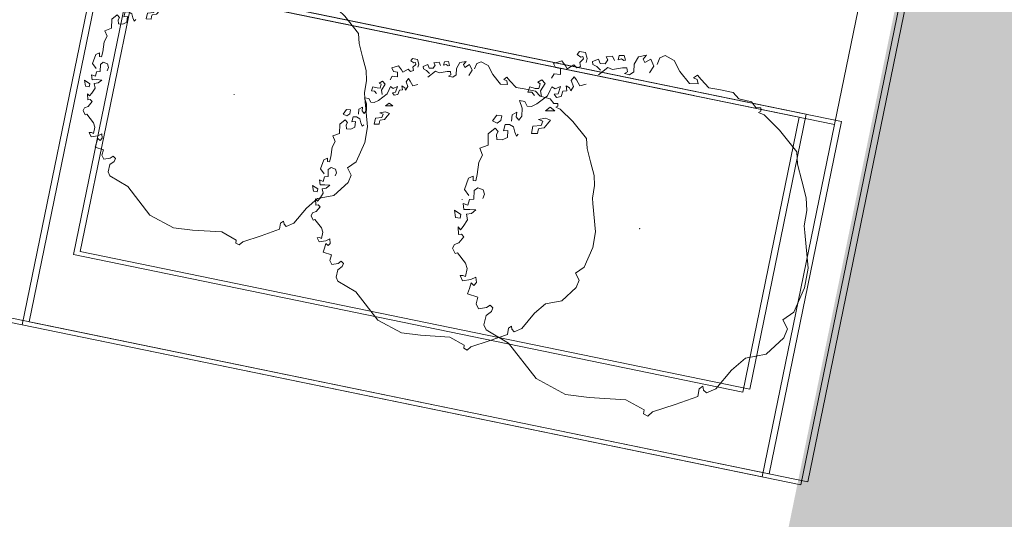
# Model space of a CAD drawing. Header units: metres. Extents: x -94 to 293, y -795 to -637.
# Tile 15 of 48: x 33.257 to 34.626, y -706.427 to -705.733. Entities that reach past the tile are written whole.
import ezdxf
from ezdxf.xclip import XClip

# ---------------------------------------------------------------- set-up
doc = ezdxf.new("R2010")
doc.units = ezdxf.units.M
doc.header["$MEASUREMENT"] = 0
doc.header["$XCLIPFRAME"] = 0
doc.linetypes.add('Przerywana długa', pattern=[1.3, 1, -0.3])
for name, color, linetype, lineweight in [('0_Nr_pióra__92', 7, 'Continuous', 13), ('Mapa Poniatowa - do zatwierdzenia (3)_39_0_Nr_pióra__1', 7, 'Continuous', 13), ('PZT - ogródek_Nr_pióra__101', 7, 'Continuous', 5), ('PZT - ogródek_Nr_pióra__161', 7, 'Continuous', 5), ('PZT_Nr_pióra__1', 7, 'Continuous', 13)]:
    doc.layers.add(name, color=color, linetype=linetype, lineweight=lineweight)
doc.layers.add('PZT - ogródek', color=7, linetype='Continuous')
doc.layers.add('PZT MDCP', color=7, linetype='Continuous')
picture_1 = doc.add_image_def('image1.tif', size_in_pixel=(3509, 6496))

# ---------------------------------------------------------------- blocks, each defined once
blk = doc.blocks.new('Rysunek_1_39', base_point=(43.8985, -710.766))
at = {"layer": 'Mapa Poniatowa - do zatwierdzenia (3)_39_0_Nr_pióra__1'}
image = blk.add_image(picture_1, insert=(-93.5966, -636.5063), size_in_units=(148.5194, 274.9903), rotation=-90, dxfattribs=at)
image.set_boundary_path([(-0.5, -0.5), (3508.5, 6495.5)])
blk = doc.blocks.new('Dach_1', base_point=(32.7866, -701.2606))
at = {"layer": '0_Nr_pióra__92', "linetype": 'Przerywana długa', "flags": 128}
for points in [[(34.3901, -705.8786), (35.2354, -701.7636)], [(31.9413, -705.3756), (34.3901, -705.8786)]]:
    blk.add_lwpolyline(points, dxfattribs=at)
blk = doc.blocks.new('Drzewo rzut 19_2')
at = {"layer": 'PZT - ogródek_Nr_pióra__101', "linetype": 'Continuous'}
for p, q in [((-0.0301, 0.1891), (0.0085, 0.1989)), ((0.0085, 0.1989), (0.0305, 0.1987)), ((0.0305, 0.1987), (0.0593, 0.1915)), ((-0.0864, 0.1765), (-0.0684, 0.1843)), ((-0.0684, 0.1843), (-0.0547, 0.1873)), ((-0.0547, 0.1873), (-0.0373, 0.1873)), ((-0.0373, 0.1873), (-0.0301, 0.1891)), ((0.0593, 0.1915), (0.0695, 0.1807)), ((0.0695, 0.1807), (0.0784, 0.1873)), ((0.0784, 0.1873), (0.0892, 0.1849)), ((0.0892, 0.1849), (0.1104, 0.1684)), ((-0.138, 0.1429), (-0.1174, 0.1656)), ((-0.1174, 0.1656), (-0.1038, 0.1687)), ((-0.1038, 0.1687), (-0.0864, 0.1765)), ((0.1104, 0.1684), (0.1182, 0.1465)), ((-0.1518, 0.1231), (-0.138, 0.1429)), ((0.1182, 0.1465), (0.1339, 0.1334)), ((0.1339, 0.1334), (0.1575, 0.1195)), ((-0.1638, 0.1069), (-0.1584, 0.1129)), ((-0.159, 0.1183), (-0.1554, 0.1189)), ((-0.1584, 0.1129), (-0.159, 0.1183)), ((-0.1554, 0.1189), (-0.1536, 0.1165)), ((-0.1536, 0.1165), (-0.1518, 0.1231)), ((0.1575, 0.1195), (0.1636, 0.1099)), ((0.1636, 0.1099), (0.1608, 0.1063)), ((-0.165, 0.0925), (-0.1638, 0.1069)), ((0.1608, 0.1063), (0.1567, 0.1049)), ((0.1567, 0.1049), (0.1601, 0.1011)), ((0.1601, 0.1011), (0.1689, 0.1011)), ((0.1689, 0.1011), (0.182, 0.0776)), ((-0.1716, 0.0692), (-0.171, 0.0853)), ((-0.171, 0.0853), (-0.165, 0.0925)), ((-0.1716, 0.0578), (-0.1716, 0.0692)), ((0.182, 0.0776), (0.1942, 0.054)), ((-0.1794, 0.0476), (-0.1716, 0.0578)), ((-0.1836, 0.0428), (-0.1794, 0.0476)), ((-0.18, 0.0392), (-0.1836, 0.0428)), ((-0.1788, 0.0434), (-0.18, 0.0392)), ((-0.174, 0.0452), (-0.1788, 0.0434)), ((-0.1728, 0.0356), (-0.174, 0.0452)), ((0.1933, 0.0444), (0.1855, 0.0226)), ((0.1977, 0.0444), (0.1933, 0.0444)), ((0.1942, 0.054), (0.1994, 0.0496)), ((0.1994, 0.0496), (0.1977, 0.0444)), ((-0.1842, 0.023), (-0.1728, 0.0356)), ((-0.1992, 0.0038), (-0.1956, 0.0146)), ((-0.1956, 0.0146), (-0.1842, 0.023)), ((0.1855, 0.0226), (0.1895, -0.0178)), ((-0.1956, -0.0016), (-0.1992, 0.0038)), ((-0.1878, -0.0034), (-0.1956, -0.0016)), ((-0.1926, -0.0112), (-0.1854, -0.0064)), ((-0.1878, -0.0172), (-0.1926, -0.0112)), ((-0.1854, -0.0064), (-0.1776, -0.01)), ((-0.1932, -0.025), (-0.1962, -0.0166)), ((-0.1962, -0.0166), (-0.1914, -0.0196)), ((-0.1842, -0.0286), (-0.1932, -0.025)), ((-0.1914, -0.0196), (-0.1878, -0.0172)), ((0.1895, -0.0178), (0.1907, -0.0446)), ((-0.1871, -0.0386), (-0.192, -0.0411)), ((-0.1876, -0.0435), (-0.1861, -0.0406)), ((-0.1861, -0.0406), (-0.1871, -0.0386)), ((-0.1758, -0.0274), (-0.1842, -0.0286)), ((-0.1788, -0.0358), (-0.1746, -0.0346)), ((-0.1782, -0.0406), (-0.1788, -0.0358)), ((-0.1746, -0.0514), (-0.1782, -0.0406)), ((-0.1716, -0.0316), (-0.1758, -0.0274)), ((-0.1746, -0.0346), (-0.1722, -0.0376)), ((-0.1722, -0.0376), (-0.1716, -0.0316)), ((-0.192, -0.0411), (-0.191, -0.0464)), ((-0.191, -0.0464), (-0.1861, -0.0469)), ((-0.1847, -0.0508), (-0.1891, -0.0538)), ((-0.1891, -0.0538), (-0.1871, -0.0606)), ((-0.1861, -0.0469), (-0.1876, -0.0435)), ((-0.1758, -0.0568), (-0.1746, -0.0514)), ((0.1907, -0.0446), (0.1785, -0.0796)), ((-0.1871, -0.0606), (-0.1842, -0.0582)), ((-0.1842, -0.0582), (-0.1793, -0.0606)), ((-0.1788, -0.066), (-0.1832, -0.0684)), ((-0.1832, -0.0684), (-0.1798, -0.0747)), ((-0.1793, -0.0606), (-0.1788, -0.066)), ((-0.1662, -0.0658), (-0.1758, -0.0568)), ((-0.1749, -0.0689), (-0.1715, -0.0645)), ((-0.1817, -0.0811), (-0.1881, -0.084)), ((-0.1774, -0.0816), (-0.1817, -0.0811)), ((-0.1798, -0.0747), (-0.1764, -0.0738)), ((-0.1764, -0.0738), (-0.1749, -0.0689)), ((-0.1506, -0.0843), (-0.1536, -0.0777)), ((0.1785, -0.0796), (0.1444, -0.1162)), ((-0.1881, -0.084), (-0.1881, -0.0908)), ((-0.1881, -0.0908), (-0.1847, -0.0928)), ((-0.1847, -0.0928), (-0.1823, -0.0882)), ((-0.1833, -0.0862), (-0.1808, -0.085)), ((-0.1823, -0.0882), (-0.1833, -0.0862)), ((-0.1808, -0.085), (-0.1764, -0.0884)), ((-0.1764, -0.0884), (-0.172, -0.0869)), ((-0.17, -0.0908), (-0.1725, -0.0947)), ((-0.1725, -0.0947), (-0.1671, -0.1011)), ((-0.172, -0.0869), (-0.17, -0.0908)), ((-0.1596, -0.0921), (-0.1566, -0.0891)), ((-0.1548, -0.0945), (-0.1596, -0.0921)), ((-0.1566, -0.0891), (-0.1506, -0.0843)), ((-0.1488, -0.0909), (-0.1548, -0.0945)), ((-0.1434, -0.0933), (-0.1488, -0.0909)), ((-0.1482, -0.0993), (-0.1464, -0.0951)), ((-0.1464, -0.0951), (-0.1434, -0.0933)), ((-0.17, -0.1035), (-0.1749, -0.1084)), ((-0.1749, -0.1084), (-0.1705, -0.1172)), ((-0.1671, -0.1011), (-0.17, -0.1035)), ((-0.1662, -0.1142), (-0.1661, -0.1084)), ((-0.1661, -0.1084), (-0.1598, -0.1074)), ((-0.1598, -0.1074), (-0.1593, -0.1147)), ((-0.1428, -0.0975), (-0.1482, -0.0993)), ((-0.1428, -0.1107), (-0.1464, -0.1053)), ((-0.1464, -0.1053), (-0.138, -0.1065)), ((-0.1416, -0.1017), (-0.1428, -0.0975)), ((-0.1356, -0.1029), (-0.1416, -0.1017)), ((-0.138, -0.1065), (-0.1368, -0.1107)), ((-0.1368, -0.1107), (-0.1338, -0.1077)), ((-0.1338, -0.1077), (-0.1356, -0.1029)), ((-0.1188, -0.1071), (-0.1218, -0.1131)), ((-0.117, -0.1173), (-0.1188, -0.1071)), ((-0.1705, -0.1172), (-0.1662, -0.1142)), ((-0.1593, -0.1147), (-0.1539, -0.1167)), ((-0.147, -0.1227), (-0.1506, -0.1269)), ((-0.138, -0.1263), (-0.147, -0.1227)), ((-0.1446, -0.1149), (-0.1428, -0.1107)), ((-0.1404, -0.1161), (-0.1446, -0.1149)), ((-0.1338, -0.1179), (-0.1404, -0.1161)), ((-0.123, -0.1281), (-0.1338, -0.1179)), ((-0.1218, -0.1131), (-0.117, -0.1173)), ((-0.1076, -0.1103), (-0.1091, -0.1162)), ((-0.1091, -0.1162), (-0.1061, -0.1235)), ((-0.1032, -0.1128), (-0.1076, -0.1103)), ((-0.1061, -0.1235), (-0.1052, -0.1186)), ((-0.1052, -0.1186), (-0.1003, -0.1196)), ((-0.0983, -0.1157), (-0.1032, -0.1128)), ((-0.1003, -0.1196), (-0.0978, -0.1284)), ((-0.0964, -0.1216), (-0.0983, -0.1157)), ((-0.0944, -0.122), (-0.0964, -0.1216)), ((-0.0905, -0.122), (-0.0944, -0.122)), ((-0.0896, -0.1289), (-0.0905, -0.122)), ((0.1444, -0.1162), (0.1339, -0.1433)), ((-0.1506, -0.1269), (-0.147, -0.1311)), ((-0.147, -0.1311), (-0.1458, -0.1281)), ((-0.1458, -0.1281), (-0.1404, -0.1287)), ((-0.1404, -0.1287), (-0.1398, -0.1329)), ((-0.1398, -0.1329), (-0.1404, -0.1389)), ((-0.132, -0.1245), (-0.138, -0.1263)), ((-0.135, -0.1359), (-0.132, -0.1323)), ((-0.1344, -0.1401), (-0.135, -0.1359)), ((-0.1194, -0.1335), (-0.123, -0.1281)), ((-0.1188, -0.1383), (-0.1194, -0.1335)), ((-0.0978, -0.1284), (-0.0896, -0.1289)), ((-0.1404, -0.1389), (-0.1344, -0.1401)), ((-0.1236, -0.1419), (-0.1188, -0.1383)), ((-0.1236, -0.1479), (-0.1236, -0.1419)), ((-0.1158, -0.1437), (-0.1236, -0.1479)), ((-0.1068, -0.1425), (-0.1158, -0.1437)), ((-0.1068, -0.1533), (-0.1104, -0.1485)), ((-0.1104, -0.1485), (-0.105, -0.1485)), ((-0.102, -0.1449), (-0.1068, -0.1425)), ((-0.105, -0.1485), (-0.102, -0.1449)), ((-0.0954, -0.1545), (-0.0936, -0.1497)), ((-0.0936, -0.1497), (-0.0882, -0.1473)), ((-0.0882, -0.1473), (-0.084, -0.1449)), ((-0.084, -0.1449), (-0.0864, -0.1431)), ((0.1086, -0.1398), (0.106, -0.1433)), ((0.106, -0.1433), (0.1095, -0.1468)), ((0.113, -0.1407), (0.1086, -0.1398)), ((0.1095, -0.1468), (0.1123, -0.1552)), ((0.1182, -0.1459), (0.113, -0.1407)), ((0.1287, -0.1468), (0.1182, -0.1459)), ((0.1339, -0.1433), (0.1287, -0.1468)), ((-0.0996, -0.1527), (-0.1068, -0.1533)), ((-0.0948, -0.1593), (-0.0954, -0.1545)), ((-0.0876, -0.1599), (-0.0948, -0.1593)), ((-0.081, -0.1545), (-0.0888, -0.1551)), ((-0.0888, -0.1551), (-0.0876, -0.1599)), ((-0.0774, -0.1599), (-0.081, -0.1545)), ((-0.0768, -0.1659), (-0.0774, -0.1599)), ((0.0838, -0.1623), (0.0778, -0.1641)), ((0.0778, -0.1641), (0.0814, -0.1689)), ((0.0874, -0.1647), (0.0838, -0.1623)), ((0.0994, -0.1581), (0.0976, -0.1701)), ((0.1073, -0.1589), (0.0994, -0.1581)), ((0.1123, -0.1552), (0.1073, -0.1589)), ((-0.0984, -0.1647), (-0.1038, -0.1647)), ((-0.1038, -0.1647), (-0.1034, -0.17)), ((-0.1034, -0.17), (-0.0964, -0.1737)), ((-0.0948, -0.1683), (-0.0984, -0.1647)), ((-0.0964, -0.1737), (-0.0948, -0.1683)), ((-0.0888, -0.1695), (-0.0858, -0.1659)), ((-0.0816, -0.1761), (-0.0888, -0.1695)), ((-0.0858, -0.1659), (-0.0822, -0.1671)), ((-0.0822, -0.1671), (-0.0768, -0.1659)), ((-0.069, -0.1743), (-0.0816, -0.1761)), ((-0.0642, -0.1827), (-0.069, -0.1743)), ((-0.0205, -0.1779), (-0.0193, -0.1719)), ((-0.0169, -0.1815), (-0.0205, -0.1779)), ((-0.0193, -0.1719), (-0.0145, -0.1695)), ((-0.0145, -0.1695), (-0.0097, -0.1707)), ((0.0089, -0.1803), (0.0041, -0.1761)), ((0.0041, -0.1761), (0.0047, -0.1827)), ((0.0647, -0.1779), (0.0545, -0.1887)), ((0.0701, -0.1749), (0.0647, -0.1779)), ((0.0793, -0.1754), (0.0701, -0.1749)), ((0.0784, -0.1785), (0.0793, -0.1754)), ((0.0844, -0.1779), (0.079, -0.1815)), ((0.0814, -0.1689), (0.0844, -0.1779)), ((0.085, -0.1683), (0.0874, -0.1647)), ((0.0915, -0.169), (0.085, -0.1683)), ((0.0976, -0.1701), (0.0915, -0.169)), ((-0.0571, -0.1785), (-0.0642, -0.1827)), ((-0.0487, -0.1815), (-0.0571, -0.1785)), ((-0.0349, -0.1809), (-0.0487, -0.1815)), ((-0.0277, -0.1815), (-0.0349, -0.1809)), ((-0.0325, -0.1851), (-0.0277, -0.1845)), ((-0.0295, -0.1899), (-0.0325, -0.1851)), ((-0.0163, -0.1923), (-0.0295, -0.1899)), ((-0.0277, -0.1845), (-0.0277, -0.1815)), ((-0.0073, -0.1803), (-0.0169, -0.1815)), ((-0.0103, -0.1863), (-0.0163, -0.1923)), ((-0.0061, -0.1851), (-0.0073, -0.1803)), ((0.0005, -0.1857), (-0.0061, -0.1851)), ((-0.0007, -0.1911), (0.0005, -0.1857)), ((0.0059, -0.1893), (-0.0007, -0.1911)), ((0.0047, -0.1827), (0.0059, -0.1893)), ((0.0107, -0.1857), (0.0089, -0.1803)), ((0.0167, -0.1833), (0.0107, -0.1857)), ((0.0245, -0.1869), (0.0167, -0.1833)), ((0.0287, -0.1893), (0.0245, -0.1869)), ((0.0261, -0.1924), (0.0287, -0.1893)), ((0.0345, -0.1908), (0.0261, -0.1924)), ((0.0359, -0.1845), (0.0335, -0.1875)), ((0.0335, -0.1875), (0.0345, -0.1908)), ((0.0433, -0.1887), (0.0359, -0.1845)), ((0.0461, -0.1935), (0.0433, -0.1887)), ((0.0557, -0.1911), (0.0503, -0.1947)), ((0.0545, -0.1887), (0.0557, -0.1911)), ((0.079, -0.1815), (0.0784, -0.1785)), ((0.0119, -0.1917), (0.0083, -0.1995)), ((0.0083, -0.1995), (0.0161, -0.1971)), ((0.0161, -0.1917), (0.0119, -0.1917)), ((0.0161, -0.1971), (0.0161, -0.1917)), ((0.0503, -0.1947), (0.0461, -0.1935))]:
    blk.add_line(p, q, dxfattribs=at)
blk = doc.blocks.new('Drzewo rzut 19')
at = {"layer": 'PZT - ogródek_Nr_pióra__101', "linetype": 'Continuous'}
for p, q in [((-0.0376, 0.2363), (0.0106, 0.2487)), ((0.0106, 0.2487), (0.0381, 0.2483)), ((0.0381, 0.2483), (0.0741, 0.2393)), ((-0.0856, 0.2303), (-0.0683, 0.2341)), ((-0.0683, 0.2341), (-0.0466, 0.2341)), ((-0.0466, 0.2341), (-0.0376, 0.2363)), ((0.0741, 0.2393), (0.0868, 0.2258)), ((0.0868, 0.2258), (0.0981, 0.2341)), ((0.0981, 0.2341), (0.1116, 0.2311)), ((-0.1298, 0.2109), (-0.108, 0.2206)), ((-0.108, 0.2206), (-0.0856, 0.2303)), ((0.1116, 0.2311), (0.138, 0.2105)), ((-0.1725, 0.1786), (-0.1467, 0.2071)), ((-0.1467, 0.2071), (-0.1298, 0.2109)), ((0.138, 0.2105), (0.1478, 0.1832)), ((-0.1897, 0.1539), (-0.1725, 0.1786)), ((0.1478, 0.1832), (0.1674, 0.1668)), ((0.1674, 0.1668), (0.1969, 0.1493)), ((-0.192, 0.1456), (-0.1897, 0.1539)), ((-0.2047, 0.1337), (-0.198, 0.1412)), ((-0.1987, 0.1479), (-0.1942, 0.1486)), ((-0.198, 0.1412), (-0.1987, 0.1479)), ((-0.1942, 0.1486), (-0.192, 0.1456)), ((0.1969, 0.1493), (0.2045, 0.1373)), ((0.2045, 0.1373), (0.2011, 0.1328)), ((-0.2062, 0.1157), (-0.2047, 0.1337)), ((0.2011, 0.1328), (0.1959, 0.1311)), ((0.1959, 0.1311), (0.2002, 0.1264)), ((0.2002, 0.1264), (0.2111, 0.1264)), ((0.2111, 0.1264), (0.2275, 0.097)), ((-0.2137, 0.1067), (-0.2062, 0.1157)), ((-0.2145, 0.0864), (-0.2137, 0.1067)), ((0.2275, 0.097), (0.2427, 0.0675)), ((-0.2145, 0.0722), (-0.2145, 0.0864)), ((-0.2242, 0.0595), (-0.2145, 0.0722)), ((-0.2295, 0.0535), (-0.2242, 0.0595)), ((-0.2175, 0.0565), (-0.2235, 0.0542)), ((-0.216, 0.0445), (-0.2175, 0.0565)), ((0.2416, 0.0555), (0.2318, 0.0282)), ((0.2471, 0.0555), (0.2416, 0.0555)), ((0.2427, 0.0675), (0.2493, 0.062)), ((0.2493, 0.062), (0.2471, 0.0555)), ((-0.2302, 0.0287), (-0.216, 0.0445)), ((-0.225, 0.049), (-0.2295, 0.0535)), ((-0.2235, 0.0542), (-0.225, 0.049)), ((-0.2444, 0.0182), (-0.2302, 0.0287)), ((0.2318, 0.0282), (0.2369, -0.0223)), ((-0.2489, 0.0048), (-0.2444, 0.0182)), ((-0.2444, -0.002), (-0.2489, 0.0048)), ((-0.2347, -0.0042), (-0.2444, -0.002)), ((-0.2407, -0.014), (-0.2317, -0.008)), ((-0.2317, -0.008), (-0.222, -0.0125)), ((-0.2414, -0.0312), (-0.2452, -0.0207)), ((-0.2452, -0.0207), (-0.2392, -0.0245)), ((-0.2347, -0.0215), (-0.2407, -0.014)), ((-0.2392, -0.0245), (-0.2347, -0.0215)), ((0.2369, -0.0223), (0.2384, -0.0558)), ((-0.2302, -0.0357), (-0.2414, -0.0312)), ((-0.2197, -0.0342), (-0.2302, -0.0357)), ((-0.2145, -0.0395), (-0.2197, -0.0342)), ((-0.2152, -0.047), (-0.2145, -0.0395)), ((-0.2339, -0.0483), (-0.24, -0.0513)), ((-0.24, -0.0513), (-0.2388, -0.0581)), ((-0.2345, -0.0544), (-0.2327, -0.0507)), ((-0.2327, -0.0587), (-0.2345, -0.0544)), ((-0.2327, -0.0507), (-0.2339, -0.0483)), ((-0.2235, -0.0447), (-0.2182, -0.0432)), ((-0.2227, -0.0507), (-0.2235, -0.0447)), ((-0.2182, -0.0642), (-0.2227, -0.0507)), ((-0.2182, -0.0432), (-0.2152, -0.047)), ((-0.2388, -0.0581), (-0.2327, -0.0587)), ((-0.2308, -0.0635), (-0.2363, -0.0672)), ((-0.2363, -0.0672), (-0.2339, -0.0757)), ((-0.2197, -0.0709), (-0.2182, -0.0642)), ((0.2384, -0.0558), (0.2231, -0.0995)), ((-0.2339, -0.0757), (-0.2302, -0.0727)), ((-0.2302, -0.0727), (-0.2241, -0.0757)), ((-0.2241, -0.0757), (-0.2235, -0.0824)), ((-0.2077, -0.0822), (-0.2197, -0.0709)), ((-0.2186, -0.0861), (-0.2144, -0.0806)), ((-0.2235, -0.0824), (-0.229, -0.0855)), ((-0.229, -0.0855), (-0.2247, -0.0934)), ((-0.2247, -0.0934), (-0.2205, -0.0922)), ((-0.2205, -0.0922), (-0.2186, -0.0861)), ((-0.2272, -0.1013), (-0.2351, -0.105)), ((-0.2351, -0.105), (-0.2351, -0.1135)), ((-0.2291, -0.1078), (-0.226, -0.1062)), ((-0.2279, -0.1102), (-0.2291, -0.1078)), ((-0.2217, -0.102), (-0.2272, -0.1013)), ((-0.226, -0.1062), (-0.2205, -0.1105)), ((-0.2205, -0.1105), (-0.215, -0.1087)), ((-0.215, -0.1087), (-0.2125, -0.1135)), ((-0.1957, -0.1114), (-0.1882, -0.1054)), ((-0.1882, -0.1054), (-0.192, -0.0972)), ((0.2231, -0.0995), (0.1805, -0.1453)), ((-0.2351, -0.1135), (-0.2308, -0.116)), ((-0.2308, -0.116), (-0.2279, -0.1102)), ((-0.2125, -0.1135), (-0.2156, -0.1184)), ((-0.2156, -0.1184), (-0.2089, -0.1263)), ((-0.1995, -0.1152), (-0.1957, -0.1114)), ((-0.1935, -0.1182), (-0.1995, -0.1152)), ((-0.186, -0.1137), (-0.1935, -0.1182)), ((-0.1792, -0.1167), (-0.186, -0.1137)), ((-0.1852, -0.1242), (-0.183, -0.1189)), ((-0.1785, -0.1219), (-0.1852, -0.1242)), ((-0.183, -0.1189), (-0.1792, -0.1167)), ((-0.177, -0.1272), (-0.1785, -0.1219)), ((-0.2125, -0.1294), (-0.2186, -0.1355)), ((-0.2186, -0.1355), (-0.2132, -0.1465)), ((-0.2089, -0.1263), (-0.2125, -0.1294)), ((-0.2078, -0.1427), (-0.2077, -0.1355)), ((-0.2077, -0.1355), (-0.1997, -0.1343)), ((-0.1997, -0.1343), (-0.1991, -0.1434)), ((-0.1785, -0.1384), (-0.183, -0.1317)), ((-0.183, -0.1317), (-0.1725, -0.1332)), ((-0.1695, -0.1287), (-0.177, -0.1272)), ((-0.1725, -0.1332), (-0.171, -0.1384)), ((-0.171, -0.1384), (-0.1672, -0.1347)), ((-0.1672, -0.1347), (-0.1695, -0.1287)), ((-0.1485, -0.1339), (-0.1523, -0.1414)), ((-0.1463, -0.1466), (-0.1485, -0.1339)), ((-0.2132, -0.1465), (-0.2078, -0.1427)), ((-0.1991, -0.1434), (-0.1924, -0.1459)), ((-0.1807, -0.1436), (-0.1785, -0.1384)), ((-0.1755, -0.1451), (-0.1807, -0.1436)), ((-0.1672, -0.1474), (-0.1755, -0.1451)), ((-0.1538, -0.1601), (-0.1672, -0.1474)), ((-0.1523, -0.1414), (-0.1463, -0.1466)), ((-0.1345, -0.1379), (-0.1363, -0.1452)), ((-0.1363, -0.1452), (-0.1327, -0.1544)), ((-0.129, -0.141), (-0.1345, -0.1379)), ((-0.1327, -0.1544), (-0.1315, -0.1483)), ((-0.1315, -0.1483), (-0.1254, -0.1495)), ((-0.1229, -0.1446), (-0.129, -0.141)), ((-0.1254, -0.1495), (-0.1223, -0.1605)), ((-0.1205, -0.152), (-0.1229, -0.1446)), ((0.1805, -0.1453), (0.1674, -0.1791)), ((-0.1837, -0.1534), (-0.1882, -0.1586)), ((-0.1882, -0.1586), (-0.1837, -0.1639)), ((-0.1725, -0.1579), (-0.1837, -0.1534)), ((-0.1837, -0.1639), (-0.1822, -0.1601)), ((-0.1822, -0.1601), (-0.1755, -0.1609)), ((-0.1755, -0.1609), (-0.1747, -0.1661)), ((-0.165, -0.1556), (-0.1725, -0.1579)), ((-0.1493, -0.1669), (-0.1538, -0.1601)), ((-0.1223, -0.1605), (-0.1119, -0.1611)), ((-0.118, -0.1526), (-0.1205, -0.152)), ((-0.1132, -0.1526), (-0.118, -0.1526)), ((-0.1119, -0.1611), (-0.1132, -0.1526)), ((-0.1747, -0.1661), (-0.1755, -0.1736)), ((-0.1755, -0.1736), (-0.168, -0.1751)), ((-0.1687, -0.1699), (-0.165, -0.1654)), ((-0.168, -0.1751), (-0.1687, -0.1699)), ((-0.1545, -0.1774), (-0.1485, -0.1729)), ((-0.1545, -0.1849), (-0.1545, -0.1774)), ((-0.1485, -0.1729), (-0.1493, -0.1669)), ((0.1358, -0.1747), (0.1325, -0.1791)), ((0.1412, -0.1758), (0.1358, -0.1747)), ((0.1478, -0.1824), (0.1412, -0.1758)), ((-0.1448, -0.1796), (-0.1545, -0.1849)), ((-0.1335, -0.1781), (-0.1448, -0.1796)), ((-0.1335, -0.1916), (-0.138, -0.1856)), ((-0.138, -0.1856), (-0.1313, -0.1856)), ((-0.1275, -0.1811), (-0.1335, -0.1781)), ((-0.1245, -0.1909), (-0.1335, -0.1916)), ((-0.1313, -0.1856), (-0.1275, -0.1811)), ((-0.1193, -0.1931), (-0.117, -0.1871)), ((-0.117, -0.1871), (-0.1103, -0.1841)), ((-0.1103, -0.1841), (-0.105, -0.1811)), ((-0.105, -0.1811), (-0.108, -0.1789)), ((0.1325, -0.1791), (0.1369, -0.1835)), ((0.1369, -0.1835), (0.1404, -0.194)), ((0.1609, -0.1835), (0.1478, -0.1824)), ((0.1674, -0.1791), (0.1609, -0.1835)), ((-0.1185, -0.1991), (-0.1193, -0.1931)), ((-0.1095, -0.1999), (-0.1185, -0.1991)), ((-0.1013, -0.1931), (-0.111, -0.1939)), ((-0.111, -0.1939), (-0.1095, -0.1999)), ((-0.0968, -0.1999), (-0.1013, -0.1931)), ((-0.0961, -0.2073), (-0.0968, -0.1999)), ((0.1048, -0.2029), (0.0973, -0.2051)), ((0.0973, -0.2051), (0.1018, -0.2111)), ((0.1093, -0.2058), (0.1048, -0.2029)), ((0.1243, -0.1976), (0.122, -0.2126)), ((0.1341, -0.1986), (0.1243, -0.1976)), ((0.1404, -0.194), (0.1341, -0.1986)), ((-0.123, -0.2058), (-0.1298, -0.2058)), ((-0.1298, -0.2058), (-0.1293, -0.2124)), ((-0.1293, -0.2124), (-0.1205, -0.2172)), ((-0.1185, -0.2103), (-0.123, -0.2058)), ((-0.1205, -0.2172), (-0.1185, -0.2103)), ((-0.111, -0.2118), (-0.1073, -0.2073)), ((-0.102, -0.2201), (-0.111, -0.2118)), ((-0.1073, -0.2073), (-0.1028, -0.2088)), ((-0.1028, -0.2088), (-0.0961, -0.2073)), ((-0.0863, -0.2178), (-0.102, -0.2201)), ((-0.0803, -0.2283), (-0.0863, -0.2178)), ((-0.0256, -0.2223), (-0.0241, -0.2148)), ((-0.0241, -0.2148), (-0.0181, -0.2118)), ((-0.0181, -0.2118), (-0.0121, -0.2133)), ((0.0876, -0.2186), (0.0808, -0.2223)), ((0.0991, -0.2193), (0.0876, -0.2186)), ((0.1018, -0.2111), (0.1056, -0.2223)), ((0.1063, -0.2103), (0.1093, -0.2058)), ((0.1143, -0.2112), (0.1063, -0.2103)), ((0.122, -0.2126), (0.1143, -0.2112)), ((-0.0713, -0.2231), (-0.0803, -0.2283)), ((-0.0608, -0.2268), (-0.0713, -0.2231)), ((-0.0436, -0.2261), (-0.0608, -0.2268)), ((-0.0346, -0.2268), (-0.0436, -0.2261)), ((-0.0406, -0.2313), (-0.0346, -0.2306)), ((-0.0368, -0.2373), (-0.0406, -0.2313)), ((-0.0346, -0.2306), (-0.0346, -0.2268)), ((-0.0211, -0.2268), (-0.0256, -0.2223)), ((-0.0091, -0.2253), (-0.0211, -0.2268)), ((-0.0076, -0.2313), (-0.0091, -0.2253)), ((0.0006, -0.2321), (-0.0076, -0.2313)), ((-0.0009, -0.2388), (0.0006, -0.2321)), ((0.0111, -0.2253), (0.0051, -0.2201)), ((0.0051, -0.2201), (0.0059, -0.2283)), ((0.0059, -0.2283), (0.0074, -0.2366)), ((0.0134, -0.2321), (0.0111, -0.2253)), ((0.0209, -0.2291), (0.0134, -0.2321)), ((0.0306, -0.2336), (0.0209, -0.2291)), ((0.0448, -0.2306), (0.0419, -0.2343)), ((0.0541, -0.2359), (0.0448, -0.2306)), ((0.0808, -0.2223), (0.0681, -0.2358)), ((0.0981, -0.2231), (0.0991, -0.2193)), ((0.0988, -0.2268), (0.0981, -0.2231)), ((0.1056, -0.2223), (0.0988, -0.2268)), ((-0.0204, -0.2403), (-0.0368, -0.2373)), ((-0.0129, -0.2328), (-0.0204, -0.2403)), ((0.0074, -0.2366), (-0.0009, -0.2388)), ((0.0149, -0.2396), (0.0104, -0.2493)), ((0.0104, -0.2493), (0.0201, -0.2463)), ((0.0201, -0.2396), (0.0149, -0.2396)), ((0.0201, -0.2463), (0.0201, -0.2396)), ((0.0359, -0.2366), (0.0306, -0.2336)), ((0.0326, -0.2405), (0.0359, -0.2366)), ((0.0431, -0.2385), (0.0326, -0.2405)), ((0.0419, -0.2343), (0.0431, -0.2385)), ((0.0576, -0.2418), (0.0541, -0.2359)), ((0.0628, -0.2433), (0.0576, -0.2418)), ((0.0696, -0.2388), (0.0628, -0.2433)), ((0.0681, -0.2358), (0.0696, -0.2388))]:
    blk.add_line(p, q, dxfattribs=at)

msp = doc.modelspace()

# ---------------------------------------------------------------- hatches: boundary and pattern name
at = {"layer": 'PZT_Nr_pióra__1', "linetype": 'Continuous'}
h = msp.add_hatch(color=256, dxfattribs=at)
h.paths.add_polyline_path([(35.3488, -701.4602), (48.127, -704.0852), (46.2541, -713.2023), (33.4759, -710.5774)])
h.paths.add_polyline_path([(47.7492, -704.3342), (35.5979, -701.838), (33.8699, -710.2499), (46.0212, -712.7461)], flags=0)
h = msp.add_hatch(color=256, dxfattribs=at)
h.paths.add_polyline_path([(35.3584, -701.4559), (48.1366, -704.0808), (46.2637, -713.1979), (33.4855, -710.573)])
h.paths.add_polyline_path([(47.7587, -704.3298), (35.6075, -701.8337), (33.8795, -710.2456), (46.0308, -712.7417)], flags=0)

# ---------------------------------------------------------------- linework, layer by layer
at = {"layer": 'PZT - ogródek_Nr_pióra__161', "linetype": 'Continuous', "flags": 128}
for points in [[(32.3458, -701.17), (35.2893, -701.7747), (34.3434, -706.3794), (31.3999, -705.7748)], [(32.3554, -701.1657), (35.2989, -701.7703), (34.353, -706.3751), (31.4094, -705.7704)], [(33.3712, -705.663), (34.3997, -705.8743), (34.2991, -706.364), (33.2705, -706.1527)], [(33.3616, -705.6673), (34.3901, -705.8786), (34.2895, -706.3684), (33.261, -706.1571)], [(33.4105, -705.6774), (34.3411, -705.8686), (34.2627, -706.2506), (33.3321, -706.0594)], [(33.4201, -705.673), (34.3507, -705.8642), (34.2723, -706.2462), (33.3417, -706.055)]]:
    msp.add_lwpolyline(points, close=True, dxfattribs=at)

# ---------------------------------------------------------------- block references
at = {"linetype": 'Continuous'}
msp.add_blockref('Dach_1', (32.7866, -701.2606), dxfattribs=at)
at = {"layer": 'PZT - ogródek', "color": 8, "linetype": 'Continuous', "lineweight": 5, "rotation": 260.6977203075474}
for name, p in [('Drzewo rzut 19_2', (33.5459, -705.8412)), ('Drzewo rzut 19', (34.1095, -706.0277)), ('Drzewo rzut 19_2', (33.8628, -705.9873))]:
    msp.add_blockref(name, p, dxfattribs=at)
at = {"layer": 'PZT - ogródek', "color": 8, "linetype": 'Continuous', "lineweight": 5, "xscale": 0.001, "yscale": 0.001, "rotation": 260.6977203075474}
for name, p in [('Drzewo rzut 19_2', (33.5555, -705.8368)), ('Drzewo rzut 19_2', (33.8724, -705.9829)), ('Drzewo rzut 19', (34.1191, -706.0233))]:
    msp.add_blockref(name, p, dxfattribs=at)
at = {"layer": 'PZT MDCP', "linetype": 'Continuous'}
ref = msp.add_blockref('Rysunek_1_39', (43.8985, -710.766), dxfattribs=at)
XClip(ref).set_block_clipping_path([(-93.5966232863, -785.025747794), (181.3936544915, -636.5063033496)])

doc.saveas('drawing.dxf')
